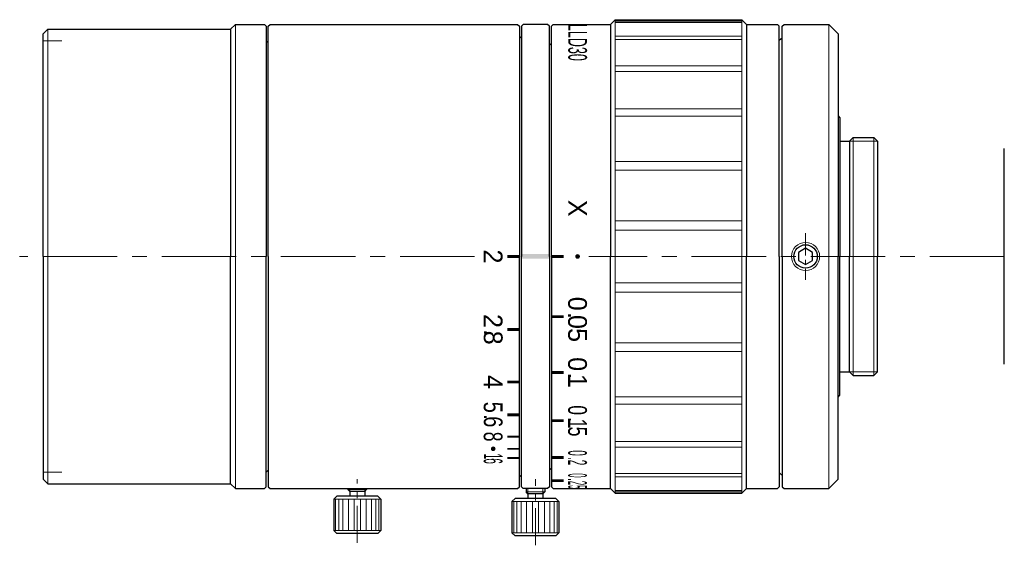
# Model space of a CAD drawing. Header units: millimetres. Extents: x 3 to 108, y 19 to 75.
import ezdxf
from ezdxf.enums import TextEntityAlignment as Align

# ---------------------------------------------------------------- set-up
doc = ezdxf.new("R2010")
doc.units = ezdxf.units.MM
doc.header["$LTSCALE"] = 0.25
doc.linetypes.add('CENTER', pattern=[50.8, 31.75, -6.35, 6.35, -6.35])
doc.layers.add('00_補助線', color=252, linetype='Continuous', lineweight=0, plot=False)
for name, color, linetype, lineweight in [('01_外形線', 7, 'Continuous', 30), ('02_ﾈｼﾞ（断面）・遮光線仕切り', 7, 'Continuous', 20), ('03_ﾈｼﾞ・ﾛｰﾚｯﾄ・遮光線', 7, 'Continuous', 9), ('04_中心線', 1, 'CENTER', 20), ('06_面取線', 7, 'Continuous', 9), ('09_文字', 2, 'Continuous', 20)]:
    doc.layers.add(name, color=color, linetype=linetype, lineweight=lineweight)
doc.styles.add('VS Standard', font='txt', dxfattribs={"height": 3})

# ---------------------------------------------------------------- blocks, each defined once
blk = doc.blocks.new('HM30##')
at = {"layer": '01_外形線'}
blk.add_lwpolyline([(-0.75, -0.43), (0, -0.87), (0.75, -0.43), (0.75, 0.43), (0, 0.87), (-0.75, 0.43)], close=True, dxfattribs=at)
blk.add_circle((0, 0), 1.25, dxfattribs=at)
at = {"layer": '03_ﾈｼﾞ・ﾛｰﾚｯﾄ・遮光線'}
blk.add_circle((0, 0), 1.5, dxfattribs=at)

msp = doc.modelspace()

# ---------------------------------------------------------------- hatches: boundary and pattern name
at = {"layer": '01_外形線'}
h = msp.add_hatch(color=256, dxfattribs=at)
h.dxf.hatch_style = 1
h.paths.add_polyline_path([(56.31, 49.85), (56.31, 50.15), (55.01, 50.15), (55.01, 49.85)])
h = msp.add_hatch(color=256, dxfattribs=at)
h.dxf.hatch_style = 1
h.paths.add_polyline_path([(59.51, 50.25), (56.51, 50.25), (56.51, 49.75), (59.51, 49.75)])
h = msp.add_hatch(color=256, dxfattribs=at)
h.dxf.hatch_style = 1
h.paths.add_polyline_path([(61.01, 49.85), (61.01, 50.15), (59.71, 50.15), (59.71, 49.85)])
h = msp.add_hatch(color=256, dxfattribs=at)
h.dxf.hatch_style = 1
h.paths.add_polyline_path([(61.01, 43.44), (61.01, 43.74), (59.71, 43.74), (59.71, 43.44)])
h = msp.add_hatch(color=256, dxfattribs=at)
h.dxf.hatch_style = 1
h.paths.add_polyline_path([(56.31, 42.06), (56.31, 42.36), (55.01, 42.36), (55.01, 42.06)])
h = msp.add_hatch(color=256, dxfattribs=at)
h.dxf.hatch_style = 1
h.paths.add_polyline_path([(56.31, 36.47), (56.31, 36.77), (55.01, 36.77), (55.01, 36.47)])
h = msp.add_hatch(color=256, dxfattribs=at)
h.dxf.hatch_style = 1
h.paths.add_polyline_path([(61.01, 37.48), (61.01, 37.78), (59.71, 37.78), (59.71, 37.48)])
h = msp.add_hatch(color=256, dxfattribs=at)
h.dxf.hatch_style = 1
h.paths.add_polyline_path([(56.31, 32.97), (56.31, 33.27), (55.01, 33.27), (55.01, 32.97)])
h = msp.add_hatch(color=256, dxfattribs=at)
h.dxf.hatch_style = 1
h.paths.add_polyline_path([(61.01, 32.35), (61.01, 32.65), (59.71, 32.65), (59.71, 32.35)])
h = msp.add_hatch(color=256, dxfattribs=at)
h.dxf.hatch_style = 1
h.paths.add_polyline_path([(56.31, 30.69), (56.31, 30.89), (55.01, 30.89), (55.01, 30.69)])
h = msp.add_hatch(color=256, dxfattribs=at)
h.dxf.hatch_style = 1
h.paths.add_polyline_path([(56.31, 29.39), (56.31, 29.59), (55.01, 29.59), (55.01, 29.39)])
h = msp.add_hatch(color=256, dxfattribs=at)
h.dxf.hatch_style = 1
h.paths.add_polyline_path([(56.31, 28.42), (56.31, 28.62), (55.01, 28.62), (55.01, 28.42)])
h = msp.add_hatch(color=256, dxfattribs=at)
h.dxf.hatch_style = 1
h.paths.add_polyline_path([(61.01, 28.42), (61.01, 28.72), (59.71, 28.72), (59.71, 28.42)])
h = msp.add_hatch(color=256, dxfattribs=at)
h.dxf.hatch_style = 1
h.paths.add_polyline_path([(61.01, 25.94), (61.01, 26.24), (59.71, 26.24), (59.71, 25.94)])
at = {"layer": '09_文字'}
h = msp.add_hatch(color=256, dxfattribs=at)
h.dxf.hatch_style = 1
h.paths.add_polyline_path([(62.51, 49.75, 1), (62.51, 50.25, 1)])
h = msp.add_hatch(color=256, dxfattribs=at)
h.dxf.hatch_style = 1
h.paths.add_polyline_path([(53.51, 29.24, 1), (53.51, 29.74, 1)])

# ---------------------------------------------------------------- linework, layer by layer
at = {"layer": '00_補助線'}
for p, q in [((5.51, 73), (7.51, 73)), ((5.51, 27), (7.51, 27))]:
    msp.add_line(p, q, dxfattribs=at)
at = {"layer": '01_外形線'}
for p, q in [((25.51, 74.25), (26.01, 74.75)), ((26.01, 74.75), (29.11, 74.75)), ((29.11, 74.75), (29.31, 74.55)), ((29.31, 74.55), (29.31, 50)), ((29.51, 74.55), (29.71, 74.75)), ((29.51, 50), (29.51, 74.55)), ((29.71, 74.75), (56.11, 74.75)), ((56.11, 74.75), (56.31, 74.55)), ((56.31, 74.55), (56.31, 50)), ((56.51, 74.55), (56.71, 74.75)), ((56.51, 74.55), (56.51, 50)), ((59.31, 74.75), (56.71, 74.75)), ((59.51, 74.55), (59.31, 74.75)), ((59.51, 50), (59.51, 74.55)), ((59.71, 74.55), (59.91, 74.75)), ((59.71, 50), (59.71, 74.55)), ((59.91, 74.75), (66.02, 74.75)), ((66.02, 74.75), (66.52, 75.25)), ((66.02, 74.75), (66.02, 74.75)), ((66.02, 74.75), (66.02, 50)), ((66.52, 75.25), (80.02, 75.25)), ((80.02, 75.25), (80.52, 74.75)), ((80.52, 74.75), (80.52, 74.75)), ((80.52, 74.75), (83.82, 74.75)), ((80.52, 74.75), (80.52, 50)), ((84.02, 74.55), (83.82, 74.75)), ((84.02, 50), (84.02, 74.55)), ((84.32, 74.55), (84.52, 74.75)), ((84.32, 50), (84.32, 74.55)), ((84.52, 74.75), (89.29, 74.75)), ((89.29, 74.75), (90.29, 73.75)), ((5.51, 73.75), (6.01, 74.25)), ((5.51, 50), (5.51, 73.75)), ((6.01, 74.25), (25.51, 74.25)), ((25.51, 74.25), (25.51, 74.25)), ((25.51, 74.25), (25.51, 50)), ((56.31, 73.5), (56.31, 73.5)), ((56.31, 73.5), (56.51, 73.3)), ((90.29, 73.75), (90.29, 50)), ((29.31, 73), (29.31, 73)), ((29.31, 73), (29.51, 72.8)), ((59.71, 72.75), (59.51, 72.55)), ((84.02, 71.75), (84.02, 73.3)), ((84.02, 73.05), (84.22, 73.25)), ((84.22, 73.25), (84.32, 73.25)), ((90.29, 65), (90.29, 65)), ((90.29, 65), (90.49, 64.8)), ((90.49, 64.8), (90.49, 50)), ((90.49, 62.3), (91.49, 62.3)), ((91.49, 62.3), (91.88, 62.7)), ((91.49, 62.3), (91.49, 62.3)), ((91.49, 62.3), (91.49, 50)), ((91.88, 62.7), (94.09, 62.7)), ((94.49, 62.3), (94.09, 62.7)), ((94.49, 62.3), (94.49, 50)), ((108.01, 38.5), (108.01, 61.5)), ((5.51, 50), (5.51, 26.25)), ((25.51, 25.75), (25.51, 50)), ((29.31, 25.45), (29.31, 50)), ((29.51, 50), (29.51, 25.45)), ((56.31, 25.45), (56.31, 50)), ((56.51, 25.45), (56.51, 50)), ((59.51, 50), (59.51, 25.45)), ((59.71, 50), (59.71, 25.45)), ((66.02, 25.25), (66.02, 50)), ((80.52, 25.25), (80.52, 50)), ((84.02, 50), (84.02, 25.45)), ((84.32, 50), (84.32, 25.45)), ((90.29, 26.25), (90.29, 50)), ((90.49, 35.2), (90.49, 50)), ((91.49, 37.7), (91.49, 50)), ((94.49, 37.7), (94.49, 50)), ((90.49, 37.7), (91.49, 37.7)), ((91.49, 37.7), (91.49, 37.7)), ((91.49, 37.7), (91.88, 37.3)), ((91.88, 37.3), (94.09, 37.3)), ((94.49, 37.7), (94.09, 37.3)), ((90.29, 35), (90.49, 35.2)), ((90.29, 35), (90.29, 35)), ((59.71, 27.25), (59.51, 27.45)), ((84.02, 28.25), (84.02, 26.7)), ((5.51, 26.25), (6.01, 25.75)), ((29.31, 27), (29.51, 27.2)), ((29.31, 27), (29.31, 27)), ((56.31, 26.5), (56.51, 26.7)), ((56.31, 26.5), (56.31, 26.5)), ((84.02, 26.95), (84.22, 26.75)), ((84.22, 26.75), (84.32, 26.75)), ((89.29, 25.25), (90.29, 26.25)), ((6.01, 25.75), (25.51, 25.75)), ((25.51, 25.75), (25.51, 25.75)), ((25.51, 25.75), (26.01, 25.25)), ((26.01, 25.25), (29.11, 25.25)), ((29.11, 25.25), (29.31, 25.45)), ((29.51, 25.45), (29.71, 25.25)), ((29.71, 25.25), (56.11, 25.25)), ((38.01, 25.25), (38.01, 25.15)), ((40.01, 25.25), (40.01, 25.15)), ((56.11, 25.25), (56.31, 25.45)), ((56.51, 25.45), (56.71, 25.25)), ((59.31, 25.25), (56.71, 25.25)), ((57.01, 25.25), (57.01, 24.9)), ((59.01, 25.25), (59.01, 24.9)), ((59.51, 25.45), (59.31, 25.25)), ((59.71, 25.45), (59.91, 25.25)), ((59.91, 25.25), (66.02, 25.25)), ((66.02, 25.25), (66.02, 25.25)), ((66.02, 25.25), (66.52, 24.75)), ((80.02, 24.75), (80.52, 25.25)), ((80.52, 25.25), (80.52, 25.25)), ((80.52, 25.25), (83.82, 25.25)), ((84.02, 25.45), (83.82, 25.25)), ((84.32, 25.45), (84.52, 25.25)), ((84.52, 25.25), (89.29, 25.25)), ((36.84, 24.45), (36.51, 24.13)), ((41.19, 24.45), (36.84, 24.45)), ((38.01, 25.15), (38.21, 24.95)), ((38.21, 24.95), (38.21, 24.45)), ((39.81, 24.95), (38.21, 24.95)), ((39.81, 24.95), (40.01, 25.15)), ((39.81, 24.95), (39.81, 24.45)), ((41.19, 24.45), (41.51, 24.13)), ((55.84, 24.2), (55.51, 23.88)), ((60.19, 24.2), (55.84, 24.2)), ((57.21, 24.7), (57.01, 24.9)), ((57.21, 24.7), (57.21, 24.2)), ((58.81, 24.7), (57.21, 24.7)), ((58.81, 24.7), (59.01, 24.9)), ((58.81, 24.7), (58.81, 24.2)), ((60.19, 24.2), (60.51, 23.88)), ((66.52, 24.75), (80.02, 24.75)), ((36.51, 24.13), (36.51, 20.78)), ((41.51, 24.13), (41.51, 20.78)), ((55.51, 23.88), (55.51, 20.53)), ((60.51, 23.88), (60.51, 20.53)), ((36.84, 20.45), (36.51, 20.78)), ((41.19, 20.45), (36.84, 20.45)), ((41.19, 20.45), (41.51, 20.78)), ((55.84, 20.2), (55.51, 20.53)), ((60.19, 20.2), (55.84, 20.2)), ((60.19, 20.2), (60.51, 20.53))]:
    msp.add_line(p, q, dxfattribs=at)
at = {"layer": '02_ﾈｼﾞ（断面）・遮光線仕切り'}
for p, q in [((91.49, 62.3), (94.49, 62.3)), ((91.49, 37.7), (94.49, 37.7)), ((38.21, 25.25), (38.21, 24.95)), ((39.81, 25.25), (39.81, 24.95)), ((57.21, 25.25), (57.21, 24.7)), ((58.81, 25.25), (58.81, 24.7))]:
    msp.add_line(p, q, dxfattribs=at)
at = {"layer": '03_ﾈｼﾞ・ﾛｰﾚｯﾄ・遮光線'}
for p, q in [((80.02, 75.09), (66.52, 75.09)), ((80.02, 74.96), (66.52, 74.96)), ((80.02, 73.51), (66.52, 73.51)), ((80.02, 73.13), (66.52, 73.13)), ((80.02, 70.33), (66.52, 70.33)), ((80.02, 69.72), (66.52, 69.72)), ((80.02, 65.76), (66.52, 65.76)), ((80.02, 64.97), (66.52, 64.97)), ((80.02, 60.12), (66.52, 60.12)), ((80.02, 59.2), (66.52, 59.2)), ((80.02, 53.79), (66.52, 53.79)), ((80.02, 52.8), (66.52, 52.8)), ((80.02, 47.2), (66.52, 47.2)), ((80.02, 46.21), (66.52, 46.21)), ((80.02, 40.8), (66.52, 40.8)), ((80.02, 39.88), (66.52, 39.88)), ((80.02, 35.03), (66.52, 35.03)), ((80.02, 34.24), (66.52, 34.24)), ((80.02, 30.28), (66.52, 30.28)), ((80.02, 29.67), (66.52, 29.67)), ((80.02, 26.87), (66.52, 26.87)), ((80.02, 26.49), (66.52, 26.49)), ((80.02, 25.04), (66.52, 25.04)), ((80.02, 24.91), (66.52, 24.91))]:
    msp.add_line(p, q, dxfattribs=at)
at = {"layer": '04_中心線', "ltscale": 0.3}
msp.add_line((86.82, 52.5), (86.82, 47.5), dxfattribs=at)
at = {"layer": '04_中心線'}
for p, q in [((51.51, 50), (3.01, 50)), ((108.01, 50), (63.71, 50))]:
    msp.add_line(p, q, dxfattribs=at)
at = {"layer": '04_中心線', "ltscale": 0.5}
for p, q in [((39.01, 19.45), (39.01, 26.25)), ((58.01, 19.2), (58.01, 26.25))]:
    msp.add_line(p, q, dxfattribs=at)
at = {"layer": '06_面取線'}
for p, q in [((26.01, 74.75), (26.01, 50)), ((66.52, 75.25), (66.52, 50)), ((80.02, 75.25), (80.02, 50)), ((6.01, 74.25), (6.01, 50)), ((91.88, 62.7), (91.88, 50)), ((94.09, 62.7), (94.09, 50)), ((6.01, 25.75), (6.01, 50)), ((26.01, 25.25), (26.01, 50)), ((66.52, 24.75), (66.52, 50)), ((80.02, 24.75), (80.02, 50)), ((91.88, 37.3), (91.88, 50)), ((94.09, 37.3), (94.09, 50)), ((40.01, 25.15), (38.01, 25.15)), ((59.01, 24.9), (57.01, 24.9)), ((41.51, 24.13), (36.51, 24.13)), ((36.7, 20.78), (36.7, 24.13)), ((37.03, 20.78), (37.03, 24.13)), ((37.49, 20.78), (37.49, 24.13)), ((38.06, 20.78), (38.06, 24.13)), ((38.69, 20.78), (38.69, 24.13)), ((39.34, 20.78), (39.34, 24.13)), ((39.97, 20.78), (39.97, 24.13)), ((40.54, 20.78), (40.54, 24.13)), ((41, 20.78), (41, 24.13)), ((41.32, 20.78), (41.32, 24.13)), ((60.51, 23.88), (55.51, 23.88)), ((55.7, 20.53), (55.7, 23.88)), ((56.03, 20.53), (56.03, 23.88)), ((56.49, 20.53), (56.49, 23.88)), ((57.06, 20.53), (57.06, 23.88)), ((57.69, 20.53), (57.69, 23.88)), ((58.34, 20.53), (58.34, 23.88)), ((58.97, 20.53), (58.97, 23.88)), ((59.54, 20.53), (59.54, 23.88)), ((60, 20.53), (60, 23.88)), ((60.32, 20.53), (60.32, 23.88)), ((41.51, 20.78), (36.51, 20.78)), ((60.51, 20.53), (55.51, 20.53))]:
    msp.add_line(p, q, dxfattribs=at)
at = {"layer": '06_面取線', "lineweight": 20}
for p in [(89.29, 74.75), (89.29, 25.25)]:
    msp.add_line(p, (89.29, 50), dxfattribs=at)

# ---------------------------------------------------------------- block references
at = {"layer": '01_外形線'}
msp.add_blockref('HM30##', (86.82, 50), dxfattribs=at)

# ---------------------------------------------------------------- texts
at = {"layer": '09_文字', "style": 'VS Standard'}
for s, width, p in [('LLD30', 0.5, (63.51, 72.83)), ('5', 0.8, (54.5, 33.92)), ('0', 0.7, (63.5, 33.61)), ('.', 0.8, (54.51, 32.87)), ('6', 0.8, (54.51, 32.37)), ('.', 0.7, (63.5, 32.62)), ('5', 0.7, (63.5, 31.33)), ('1', 0.7, (63.5, 32.17)), ('8', 0.7, (54.5, 30.79)), ('6', 0.4, (54.5, 28.18)), ('1', 0.4, (54.51, 28.69)), ('0', 0.4, (63.5, 29.04)), ('.', 0.4, (63.5, 28.44)), ('2', 0.4, (63.5, 28.03)), ('0', 0.3, (63.5, 26.65)), ('.', 0.3, (63.5, 26.22)), ('5', 0.2, (63.5, 25.42)), ('2', 0.3, (63.5, 25.85))]:
    msp.add_text(s, height=2, rotation=270, dxfattribs=dict(at, width=width)).set_placement(p, align=Align.TOP_CENTER)
for s, p in [('X', (63.51, 55.15)), ('2', (54.5, 50)), ('0', (63.5, 44.96)), ('2', (54.5, 43.12)), ('.', (63.5, 43.72)), ('0', (63.5, 43.02)), ('.', (54.51, 41.88)), ('5', (63.5, 41.62)), ('8', (54.51, 41.34)), ('0', (63.5, 38.52)), ('4', (54.5, 36.62)), ('.', (63.5, 37.28)), ('1', (63.5, 36.73))]:
    msp.add_text(s, height=2, rotation=270, dxfattribs=at).set_placement(p, align=Align.TOP_CENTER)

doc.saveas('drawing.dxf')
